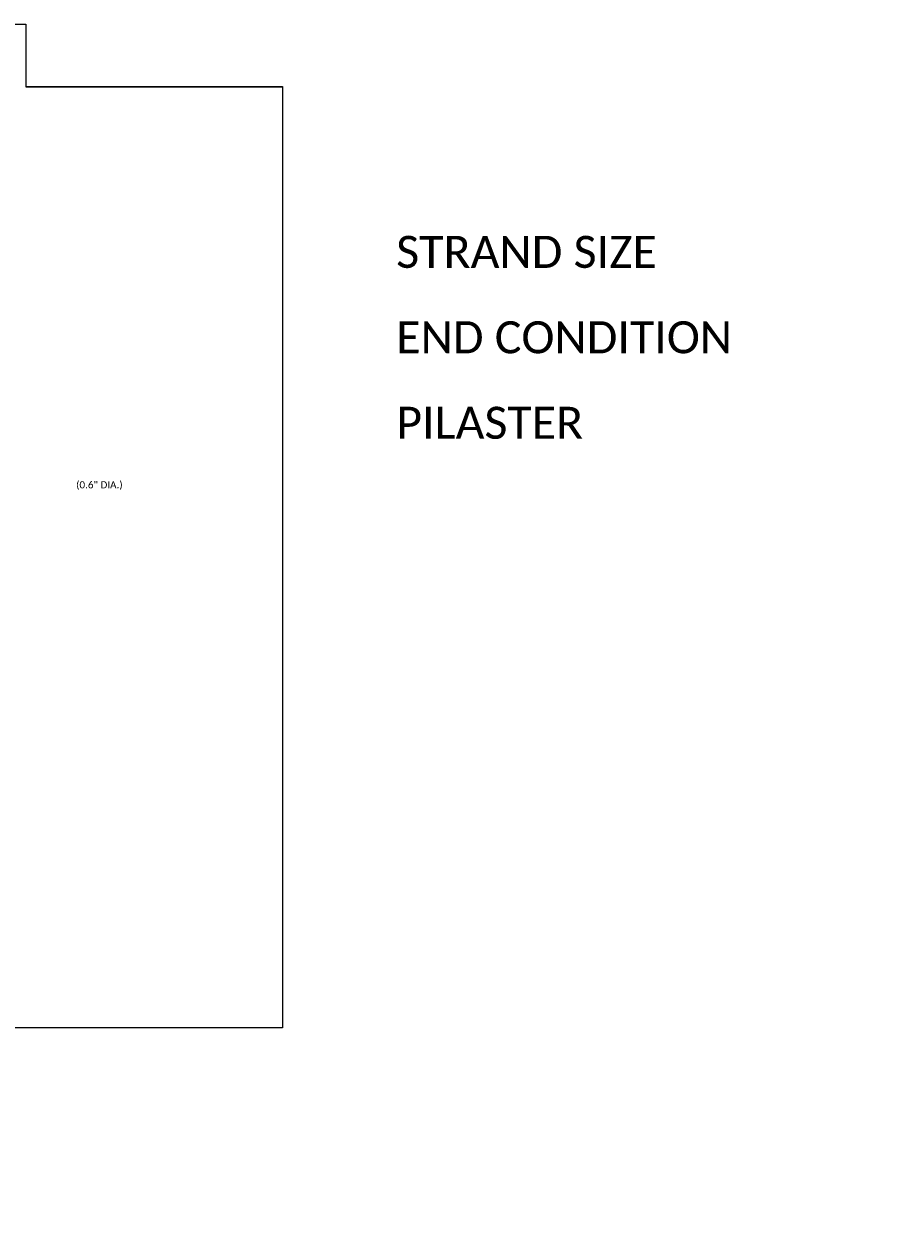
# Model space of a CAD drawing. Extents: x 23 to 884, y 6 to 258.
# Tile 11 of 12: x 346 to 531, y 6 to 258. Entities that reach past the tile are written whole.
import ezdxf
from ezdxf import colors
from ezdxf.entities.mleader import LeaderData, LeaderLine
from ezdxf.enums import TextEntityAlignment as Align
from ezdxf.math import Vec2, Vec3

# ---------------------------------------------------------------- set-up
doc = ezdxf.new("R2010")
doc.units = 0
doc.header["$MEASUREMENT"] = 0
doc.linetypes.add('Wisdot7', pattern=[0.2875, 0.125, -0.05, 0.0625, -0.05])
doc.layers.add('B_ANNO_DIM', color=7, linetype='Continuous', lineweight=18)
doc.layers.add('B_ANNO_TEXT', color=7, linetype='Continuous', lineweight=18)
doc.layers.add('B_ANNO_NOPLOT', color=47, linetype='Continuous', lineweight=18, plot=False)
doc.styles.add('Annotative', font='calibri.ttf', dxfattribs={"height": 0.0625})
doc.styles.get("Standard").update_dxf_attribs({"font": 'calibri.ttf'})

# ---------------------------------------------------------------- blocks, each defined once
blk = doc.blocks.new('_Open30')
at = {"color": 0, "linetype": 'ByBlock', "lineweight": -2}
for p, q in [((-1, 0.27), (0, 0)), ((0, 0), (-1, -0.27)), ((0, 0), (-1, 0))]:
    blk.add_line(p, q, dxfattribs=at)
blk = doc.blocks.new('*U59')
at = {"layer": 'B_ANNO_NOPLOT', "flags": 128}
blk.add_lwpolyline([(15.35, -307.15), (15.35, -55.15), (339.28, -55.15), (339.28, -68.3), (393.35, -68.3), (393.35, -266.65), (331.92, -266.65), (331.92, -307.15)], close=True, dxfattribs=at)
at = {"layer": 'B_ANNO_TEXT', "insert": (417.35, -103.15), "char_height": 6.75, "width": 95.1709, "attachment_point": 4, "line_spacing_factor": 0.8, "style": 'Annotative'}
blk.add_mtext('STRAND SIZE', dxfattribs=at)
at = {"layer": 'B_ANNO_TEXT', "insert": (349.86, -151.45), "char_height": 1.5, "width": 10.165, "attachment_point": 1, "style": 'Annotative'}
blk.add_mtext('(0.6" DIA.)', dxfattribs=at)
blk = doc.blocks.new('*U123')
at = {"layer": 'B_ANNO_NOPLOT', "flags": 128}
blk.add_lwpolyline([(15.3512, -307.1509), (15.3512, -55.1509), (339.2789, -55.1509), (339.2789, -68.2958), (393.3512, -68.2958), (393.3512, -266.6513), (331.922, -266.6513), (331.922, -307.1509)], close=True, dxfattribs=at)
at = {"layer": 'B_ANNO_DIM', "style": 'Annotative'}
blk.add_attdef('BDIM', text='', height=1.5, dxfattribs=at).set_placement((42.5774, -134.6768), align=Align.CENTER)
at = {"layer": 'B_ANNO_TEXT', "insert": (417.3512, -121.1509), "char_height": 6.75, "width": 95.170864, "attachment_point": 4, "line_spacing_factor": 0.8}
blk.add_mtext('END CONDITION', dxfattribs=at)
at = {"layer": 'B_ANNO_DIM'}
ml = blk.add_multileader_mtext('Standard', dxfattribs=at)
ml.set_content('BEVELED ANCHOR PLATE, SEE "BEARING DETAILS" SHT.', color=256)
ml.set_leader_properties(color=256, linetype='ByLayer', lineweight=-1)
ml.set_arrow_properties(name='OPEN30')
ml.build(insert=Vec2(0, 0))
ml.multileader.update_dxf_attribs({"dogleg_length": 0.0625, "arrow_head_size": 1.5, "scale": 24})
ctx = ml.context
ctx.base_point, ctx.scale, ctx.char_height, ctx.arrow_head_size, ctx.landing_gap_size, ctx.plane_origin = Vec3(52.8314, -138.8474), 24, 1.5, 1.5, 0.75, Vec3(46.7095, -129.2675)
notes = []
notes.append((ctx, [(0, (1, 1, 0), (51.3314, -138.8474), (1, 0), 1.5, [(0, [(46.7095, -129.2675)], 0, [])])]))
ctx.mtext.insert, ctx.mtext.width, ctx.mtext.flow_direction = Vec3(53.5814, -138.0865), 27.770572, 5
for ctx, leaders in notes:
    for number, flags, end, landing, length, lines in leaders:
        leader = LeaderData()
        leader.index, (leader.has_last_leader_line, leader.has_dogleg_vector, leader.attachment_direction) = number, flags
        leader.last_leader_point, leader.dogleg_vector, leader.dogleg_length = Vec3(end), Vec3(landing), length
        for number, points, colour, breaks in lines:
            line = LeaderLine()
            line.index, line.vertices, line.color, line.breaks = number, Vec3.list(points), colors.encode_raw_color(colour), breaks
            leader.lines.append(line)
        ctx.leaders.append(leader)
blk = doc.blocks.new('*U46')
at = {"layer": 'B_ANNO_NOPLOT', "flags": 128}
blk.add_lwpolyline([(22.5055, -324.5589), (22.5055, -72.5589), (346.4331, -72.5589), (346.4331, -85.7037), (400.5055, -85.7037), (400.5055, -284.0592), (339.0762, -284.0592), (339.0762, -324.5589)], close=True, dxfattribs=at)
at = {"layer": 'B_ANNO_TEXT', "insert": (424.5055, -156.5784), "char_height": 6.75, "width": 95.170864, "attachment_point": 4, "line_spacing_factor": 0.8}
blk.add_mtext('PILASTER', dxfattribs=at)
at = {"layer": 'B_ANNO_TEXT'}
for tag, p in [('BN2', (271.4017, -121.9246)), ('BN3', (271.3917, -124.4304))]:
    blk.add_attdef(tag, p, '', height=1.5, dxfattribs=at)
blk.add_attdef('BN4', (269.9976, -140.0074), '', height=1.5, rotation=90, dxfattribs=at)
at = {"layer": 'B_ANNO_DIM'}
ml = blk.add_multileader_mtext('Standard', dxfattribs=at)
ml.set_content('OUTSIDE FACE', color=256)
ml.set_leader_properties(color=256, linetype='ByLayer', lineweight=-1)
ml.set_arrow_properties(name='OPEN30')
ml.build(insert=Vec2(0, 0))
ml.multileader.update_dxf_attribs({"dogleg_length": 0.0625, "arrow_head_size": 1.5, "scale": 24})
ctx = ml.context
ctx.base_point, ctx.scale, ctx.char_height, ctx.arrow_head_size, ctx.landing_gap_size, ctx.plane_origin = Vec3(307.7009, -130.4022), 24, 1.5, 1.5, 0.75, Vec3(300.0632, -130.4022)
notes = []
notes.append((ctx, [(0, (1, 1, 0), (306.2009, -130.4022), (1, 0), 1.5, [(0, [(300.0632, -131.6318)], 0, [])])]))
ctx.mtext.insert, ctx.mtext.width, ctx.mtext.flow_direction = Vec3(308.4509, -129.643), 8.90231, 5
for ctx, leaders in notes:
    for number, flags, end, landing, length, lines in leaders:
        leader = LeaderData()
        leader.index, (leader.has_last_leader_line, leader.has_dogleg_vector, leader.attachment_direction) = number, flags
        leader.last_leader_point, leader.dogleg_vector, leader.dogleg_length = Vec3(end), Vec3(landing), length
        for number, points, colour, breaks in lines:
            line = LeaderLine()
            line.index, line.vertices, line.color, line.breaks = number, Vec3.list(points), colors.encode_raw_color(colour), breaks
            leader.lines.append(line)
        ctx.leaders.append(leader)

msp = doc.modelspace()

# ---------------------------------------------------------------- block references
at = {"linetype": 'Wisdot7'}
for name in ['*U123', '*U59']:
    msp.add_blockref(name, (7.15, 313.15), dxfattribs=at)

# ---------------------------------------------------------------- next in the draw order: block references
msp.add_blockref('*U46', (0, 330.56), dxfattribs=at)

doc.saveas('drawing.dxf')
